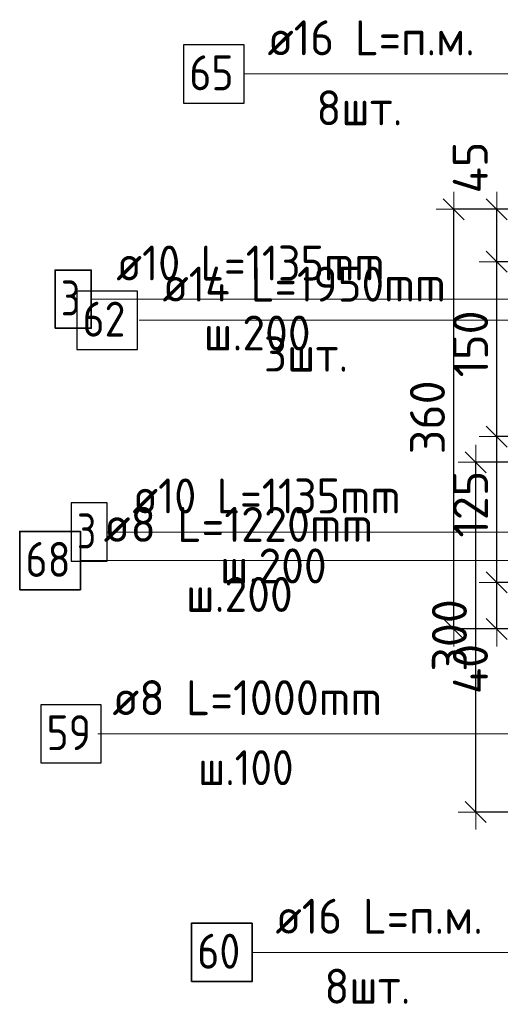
# Model space of a CAD drawing. Header units: metres. Extents: x -38 to 93, y -15 to 21.
# Tile 91 of 195: x 71.689 to 72.101, y 2.927 to 3.772. Entities that reach past the tile are written whole.
import ezdxf

# ---------------------------------------------------------------- set-up
doc = ezdxf.new("R2010")
doc.units = ezdxf.units.M
doc.header["$PDMODE"] = 65
for name, color, linetype, lineweight in [('XR$3$Арм.стержн. Арматура края', 96, 'Continuous', 35), ('XR$3$Арм.стержн. Доп. арматура', 180, 'Continuous', 35), ('XR$3$Арм.стержн. Хомут', 240, 'Continuous', 35), ('XR$3$Арм.стержн.горизонт. 1', 180, 'Continuous', 35), ('XR$3$Размерная линия (1)', 7, 'Continuous', 13), ('XR$5$Арм.стержн. Арматура края', 96, 'Continuous', 35), ('XR$5$Арм.стержн. Хомут', 240, 'Continuous', 35), ('XR$5$Арм.стержн.горизонт. 1', 180, 'Continuous', 35), ('XR$5$Размерная линия (1)', 7, 'Continuous', 13)]:
    doc.layers.add(name, color=color, linetype=linetype, lineweight=lineweight)
doc.styles.add('ISOCPEUR', font='txt')
doc.dimstyles.new('DIMSTYLE_12', dxfattribs={"dimtxt": 0.03, "dimasz": 0.03, "dimexe": 0, "dimexo": 0, "dimgap": 0.015, "dimtad": 2, "dimdec": 0, "dimlfac": 1000, "dimrnd": 1, "dimzin": 12, "dimdsep": 46, "dimtxsty": 'ISOCPEUR', "dimblk1": 'ALL_ML_STRICH', "dimblk2": 'ALL_ML_STRICH', "dimsah": 1, "dimcen": 0, "dimclrd": 7, "dimclre": 256, "dimclrt": 7, "dimadec": 0, "dimazin": 0, "dimtfac": 1, "dimtdec": 0, "dimtix": 1, "dimtmove": 2, "dimatfit": 3, "dimfxl": 0, "dimtzin": 0, "dimlwd": 0, "dimlwe": -3, "dimarcsym": 0})
doc.dimstyles.new('DIMSTYLE_18', dxfattribs={"dimtxt": 0.03, "dimasz": 0.03, "dimexe": 0, "dimexo": 0, "dimgap": 0.015, "dimtad": 2, "dimdec": 0, "dimlfac": 1000, "dimrnd": 5, "dimzin": 12, "dimdsep": 46, "dimtxsty": 'ISOCPEUR', "dimblk1": 'ALL_ML_STRICH', "dimblk2": 'ALL_ML_STRICH', "dimsah": 1, "dimcen": 0, "dimclrd": 7, "dimclre": 256, "dimclrt": 7, "dimadec": 0, "dimazin": 0, "dimtfac": 1, "dimtdec": 0, "dimtix": 1, "dimtmove": 2, "dimatfit": 3, "dimfxl": 0, "dimtvp": 1.2, "dimtzin": 0, "dimlwd": 0, "dimlwe": -3, "dimarcsym": 0})
doc.dimstyles.new('DIMSTYLE_19', dxfattribs={"dimtxt": 0.03, "dimasz": 0.03, "dimexe": 0, "dimexo": 0, "dimgap": 0.015, "dimtad": 2, "dimdec": 0, "dimlfac": 1000, "dimrnd": 5, "dimzin": 12, "dimdsep": 46, "dimtxsty": 'ISOCPEUR', "dimblk1": 'ALL_ML_STRICH', "dimblk2": 'ALL_ML_STRICH', "dimsah": 1, "dimcen": 0, "dimclrd": 7, "dimclre": 256, "dimclrt": 7, "dimadec": 0, "dimazin": 0, "dimtfac": 1, "dimtdec": 0, "dimtix": 1, "dimtmove": 2, "dimatfit": 3, "dimfxl": 0, "dimtzin": 0, "dimlwd": 0, "dimlwe": -3, "dimarcsym": 0})

# ---------------------------------------------------------------- blocks, each defined once
blk = doc.blocks.new('ALL_ML_STRICH')
at = {"color": 0, "linetype": 'ByBlock', "lineweight": -2}
for p, q in [((-0.3, -0.3), (0.3, 0.3)), ((0, -0.5), (0, 0.5)), ((-1, 0), (0.5, 0))]:
    blk.add_line(p, q, dxfattribs=at)
blk = doc.blocks.new('*D73')
at = {"layer": 'DEFPOINTS', "color": 7, "linetype": 'Continuous', "lineweight": 13, "transparency": 33554687}
for p in [(72.20018, 3.39197), (72.07983, 3.09197), (72.20014, 3.09197)]:
    blk.add_point(p, dxfattribs=at)
at = {"layer": 'XR$3$Размерная линия (1)', "color": 9, "linetype": 'Continuous', "lineweight": -2, "true_color": 0xc7c7c7, "transparency": 33554687}
for p, q in [((72.18018, 3.39197), (72.07983, 3.39197)), ((72.18014, 3.09197), (72.07983, 3.09197))]:
    blk.add_line(p, q, dxfattribs=at)
at = {"layer": 'XR$3$Размерная линия (1)', "color": 7, "linetype": 'Continuous', "lineweight": -2, "transparency": 33554687}
blk.add_line((72.07983, 3.09197), (72.07983, 3.39197), dxfattribs=at)
at = {"layer": 'XR$3$Размерная линия (1)', "color": 7, "linetype": 'Continuous', "lineweight": 13, "transparency": 33554687, "xscale": 0.03, "yscale": 0.03, "zscale": 0.03}
for p, rotation in [((72.07983, 3.39197), 90), ((72.07983, 3.09197), 270)]:
    blk.add_blockref('ALL_ML_STRICH', p, dxfattribs=dict(at, rotation=rotation))
at = {"layer": 'XR$3$Размерная линия (1)', "color": 7, "linetype": 'Continuous', "lineweight": 13, "transparency": 33554687, "insert": (72.05733, 3.24347), "char_height": 0.03, "width": 0.09, "attachment_point": 5, "rotation": 90, "style": 'ISOCPEUR'}
blk.add_mtext('\\A1;{300}', dxfattribs=at)
blk = doc.blocks.new('*D531')
at = {"layer": 'DEFPOINTS', "color": 7, "linetype": 'Continuous', "lineweight": 13, "transparency": 33554687}
for p in [(72.19573, 3.609), (72.06098, 3.249), (72.19573, 3.249)]:
    blk.add_point(p, dxfattribs=at)
at = {"layer": 'XR$5$Размерная линия (1)', "color": 9, "linetype": 'Continuous', "lineweight": -2, "true_color": 0xc7c7c7, "transparency": 33554687}
for p, q in [((72.17573, 3.609), (72.06098, 3.609)), ((72.17573, 3.249), (72.06098, 3.249))]:
    blk.add_line(p, q, dxfattribs=at)
at = {"layer": 'XR$5$Размерная линия (1)', "color": 7, "linetype": 'Continuous', "lineweight": -2, "transparency": 33554687}
blk.add_line((72.06098, 3.249), (72.06098, 3.609), dxfattribs=at)
at = {"layer": 'XR$5$Размерная линия (1)', "color": 7, "linetype": 'Continuous', "lineweight": 13, "transparency": 33554687, "xscale": 0.03, "yscale": 0.03, "zscale": 0.03}
for p, rotation in [((72.06098, 3.609), 90), ((72.06098, 3.249), 270)]:
    blk.add_blockref('ALL_ML_STRICH', p, dxfattribs=dict(at, rotation=rotation))
at = {"layer": 'XR$5$Размерная линия (1)', "color": 7, "linetype": 'Continuous', "lineweight": 13, "transparency": 33554687, "insert": (72.03848, 3.4305), "char_height": 0.03, "width": 0.09, "attachment_point": 5, "rotation": 90, "style": 'ISOCPEUR'}
blk.add_mtext('\\A1;{360}', dxfattribs=at)
blk = doc.blocks.new('*D630')
at = {"layer": 'DEFPOINTS', "color": 7, "linetype": 'Continuous', "lineweight": 13, "transparency": 33554687}
for p in [(72.18565, 3.289), (72.09793, 3.249), (72.14573, 3.249)]:
    blk.add_point(p, dxfattribs=at)
at = {"layer": 'XR$5$Размерная линия (1)', "color": 9, "linetype": 'Continuous', "lineweight": -2, "true_color": 0xc7c7c7, "transparency": 33554687}
for p, q in [((72.16565, 3.289), (72.09793, 3.289)), ((72.12573, 3.249), (72.09793, 3.249))]:
    blk.add_line(p, q, dxfattribs=at)
at = {"layer": 'XR$5$Размерная линия (1)', "color": 7, "linetype": 'Continuous', "lineweight": -2, "transparency": 33554687}
blk.add_line((72.09793, 3.249), (72.09793, 3.289), dxfattribs=at)
at = {"layer": 'XR$5$Размерная линия (1)', "color": 7, "linetype": 'Continuous', "lineweight": 13, "transparency": 33554687, "xscale": 0.03, "yscale": 0.03, "zscale": 0.03}
for p, rotation in [((72.09793, 3.289), 90), ((72.09793, 3.249), 270)]:
    blk.add_blockref('ALL_ML_STRICH', p, dxfattribs=dict(at, rotation=rotation))
at = {"layer": 'XR$5$Размерная линия (1)', "color": 7, "linetype": 'Continuous', "lineweight": 13, "transparency": 33554687, "insert": (72.07534, 3.21468), "char_height": 0.03, "width": 0.06, "attachment_point": 5, "rotation": 90, "style": 'ISOCPEUR'}
blk.add_mtext('\\A1;{40}', dxfattribs=at)
blk = doc.blocks.new('*D631')
at = {"layer": 'DEFPOINTS', "color": 7, "linetype": 'Continuous', "lineweight": 13, "transparency": 33554687}
for p in [(72.18565, 3.414), (72.09793, 3.289), (72.18565, 3.289)]:
    blk.add_point(p, dxfattribs=at)
at = {"layer": 'XR$5$Размерная линия (1)', "color": 9, "linetype": 'Continuous', "lineweight": -2, "true_color": 0xc7c7c7, "transparency": 33554687}
for p, q in [((72.16565, 3.414), (72.09793, 3.414)), ((72.16565, 3.289), (72.09793, 3.289))]:
    blk.add_line(p, q, dxfattribs=at)
at = {"layer": 'XR$5$Размерная линия (1)', "color": 7, "linetype": 'Continuous', "lineweight": -2, "transparency": 33554687}
blk.add_line((72.09793, 3.289), (72.09793, 3.414), dxfattribs=at)
at = {"layer": 'XR$5$Размерная линия (1)', "color": 7, "linetype": 'Continuous', "lineweight": 13, "transparency": 33554687, "xscale": 0.03, "yscale": 0.03, "zscale": 0.03}
for p, rotation in [((72.09793, 3.414), 90), ((72.09793, 3.289), 270)]:
    blk.add_blockref('ALL_ML_STRICH', p, dxfattribs=dict(at, rotation=rotation))
at = {"layer": 'XR$5$Размерная линия (1)', "color": 7, "linetype": 'Continuous', "lineweight": 13, "transparency": 33554687, "insert": (72.07543, 3.356), "char_height": 0.03, "width": 0.09, "attachment_point": 5, "rotation": 90, "style": 'ISOCPEUR'}
blk.add_mtext('\\A1;{125}', dxfattribs=at)
blk = doc.blocks.new('*D632')
at = {"layer": 'DEFPOINTS', "color": 7, "linetype": 'Continuous', "lineweight": 13, "transparency": 33554687}
for p in [(72.18577, 3.564), (72.09793, 3.414), (72.18565, 3.414)]:
    blk.add_point(p, dxfattribs=at)
at = {"layer": 'XR$5$Размерная линия (1)', "color": 9, "linetype": 'Continuous', "lineweight": -2, "true_color": 0xc7c7c7, "transparency": 33554687}
for p, q in [((72.16577, 3.564), (72.09793, 3.564)), ((72.16565, 3.414), (72.09793, 3.414))]:
    blk.add_line(p, q, dxfattribs=at)
at = {"layer": 'XR$5$Размерная линия (1)', "color": 7, "linetype": 'Continuous', "lineweight": -2, "transparency": 33554687}
blk.add_line((72.09793, 3.414), (72.09793, 3.564), dxfattribs=at)
at = {"layer": 'XR$5$Размерная линия (1)', "color": 7, "linetype": 'Continuous', "lineweight": 13, "transparency": 33554687, "xscale": 0.03, "yscale": 0.03, "zscale": 0.03}
for p, rotation in [((72.09793, 3.564), 90), ((72.09793, 3.414), 270)]:
    blk.add_blockref('ALL_ML_STRICH', p, dxfattribs=dict(at, rotation=rotation))
at = {"layer": 'XR$5$Размерная линия (1)', "color": 7, "linetype": 'Continuous', "lineweight": 13, "transparency": 33554687, "insert": (72.07543, 3.4935), "char_height": 0.03, "width": 0.09, "attachment_point": 5, "rotation": 90, "style": 'ISOCPEUR'}
blk.add_mtext('\\A1;{150}', dxfattribs=at)
blk = doc.blocks.new('*D633')
at = {"layer": 'DEFPOINTS', "color": 7, "linetype": 'Continuous', "lineweight": 13, "transparency": 33554687}
for p in [(72.14573, 3.609), (72.09793, 3.564), (72.18577, 3.564)]:
    blk.add_point(p, dxfattribs=at)
at = {"layer": 'XR$5$Размерная линия (1)', "color": 9, "linetype": 'Continuous', "lineweight": -2, "true_color": 0xc7c7c7, "transparency": 33554687}
for p, q in [((72.12573, 3.609), (72.09793, 3.609)), ((72.16577, 3.564), (72.09793, 3.564))]:
    blk.add_line(p, q, dxfattribs=at)
at = {"layer": 'XR$5$Размерная линия (1)', "color": 7, "linetype": 'Continuous', "lineweight": -2, "transparency": 33554687}
blk.add_line((72.09793, 3.564), (72.09793, 3.609), dxfattribs=at)
at = {"layer": 'XR$5$Размерная линия (1)', "color": 7, "linetype": 'Continuous', "lineweight": 13, "transparency": 33554687, "xscale": 0.03, "yscale": 0.03, "zscale": 0.03}
for p, rotation in [((72.09793, 3.609), 90), ((72.09793, 3.564), 270)]:
    blk.add_blockref('ALL_ML_STRICH', p, dxfattribs=dict(at, rotation=rotation))
at = {"layer": 'XR$5$Размерная линия (1)', "color": 7, "linetype": 'Continuous', "lineweight": 13, "transparency": 33554687, "insert": (72.07519, 3.64473), "char_height": 0.03, "width": 0.06, "attachment_point": 5, "rotation": 90, "style": 'ISOCPEUR'}
blk.add_mtext('\\A1;{45}', dxfattribs=at)

msp = doc.modelspace()

# ---------------------------------------------------------------- linework, layer by layer
at = {"layer": 'XR$3$Арм.стержн. Арматура края', "color": 7, "linetype": 'Continuous', "lineweight": 13, "transparency": 33554687}
for p, q in [((71.764, 3.33209), (72.074, 3.33209)), ((72.074, 3.33209), (72.23014, 3.33209))]:
    msp.add_line(p, q, dxfattribs=at)
at = {"layer": 'XR$3$Арм.стержн. Арматура края', "color": 7, "linetype": 'Continuous', "lineweight": 25, "transparency": 33554687}
msp.add_lwpolyline([(71.733, 3.30709), (71.764, 3.30709), (71.764, 3.35709), (71.733, 3.35709), (71.733, 3.30709)], dxfattribs=at)
at = {"layer": 'XR$3$Арм.стержн. Доп. арматура', "color": 7, "linetype": 'Continuous', "lineweight": 13, "transparency": 33554687}
msp.add_line((71.79127, 3.51374), (72.10727, 3.51374), dxfattribs=at)
at = {"layer": 'XR$3$Арм.стержн. Доп. арматура', "color": 7, "linetype": 'Continuous', "lineweight": 25, "transparency": 33554687}
msp.add_lwpolyline([(71.73777, 3.48874), (71.78977, 3.48874), (71.78977, 3.53874), (71.73777, 3.53874), (71.73777, 3.48874)], dxfattribs=at)
at = {"layer": 'XR$3$Арм.стержн. Хомут', "color": 7, "linetype": 'Continuous', "lineweight": 13, "transparency": 33554687}
for p, q in [((71.75587, 3.15909), (72.03887, 3.15909)), ((72.03887, 3.15909), (72.2291, 3.15909))]:
    msp.add_line(p, q, dxfattribs=at)
at = {"layer": 'XR$3$Арм.стержн. Хомут', "color": 7, "linetype": 'Continuous', "lineweight": 25, "transparency": 33554687}
msp.add_lwpolyline([(71.70687, 3.13409), (71.75887, 3.13409), (71.75887, 3.18409), (71.70687, 3.18409), (71.70687, 3.13409)], dxfattribs=at)
at = {"layer": 'XR$3$Арм.стержн.горизонт. 1', "color": 7, "linetype": 'Continuous', "lineweight": 13, "transparency": 33554687}
msp.add_line((71.88817, 2.97167), (72.11417, 2.97167), dxfattribs=at)
at = {"layer": 'XR$3$Арм.стержн.горизонт. 1', "color": 7, "linetype": 'Continuous', "lineweight": 35, "transparency": 33554687}
msp.add_lwpolyline([(71.83617, 2.94667), (71.88817, 2.94667), (71.88817, 2.99667), (71.83617, 2.99667), (71.83617, 2.94667)], dxfattribs=at)
at = {"layer": 'XR$5$Арм.стержн. Арматура края', "color": 7, "linetype": 'Continuous', "lineweight": 13, "transparency": 33554687}
for p, q in [((71.75022, 3.53184), (72.06022, 3.53184)), ((72.06022, 3.53184), (72.17077, 3.53184))]:
    msp.add_line(p, q, dxfattribs=at)
at = {"layer": 'XR$5$Арм.стержн. Арматура края', "color": 7, "linetype": 'Continuous', "lineweight": 35, "transparency": 33554687}
msp.add_lwpolyline([(71.71922, 3.50684), (71.75022, 3.50684), (71.75022, 3.55684), (71.71922, 3.55684), (71.71922, 3.50684)], dxfattribs=at)
at = {"layer": 'XR$5$Арм.стержн. Хомут', "color": 7, "linetype": 'Continuous', "lineweight": 13, "transparency": 33554687}
for p, q in [((71.74088, 3.30766), (72.03888, 3.30766)), ((72.03888, 3.30766), (72.17377, 3.30766))]:
    msp.add_line(p, q, dxfattribs=at)
at = {"layer": 'XR$5$Арм.стержн. Хомут', "color": 7, "linetype": 'Continuous', "lineweight": 35, "transparency": 33554687}
msp.add_lwpolyline([(71.68888, 3.28266), (71.74088, 3.28266), (71.74088, 3.33266), (71.68888, 3.33266), (71.68888, 3.28266)], dxfattribs=at)
at = {"layer": 'XR$5$Арм.стержн.горизонт. 1', "color": 7, "linetype": 'Continuous', "lineweight": 13, "transparency": 33554687}
msp.add_line((71.88132, 3.72498), (72.10732, 3.72498), dxfattribs=at)
at = {"layer": 'XR$5$Арм.стержн.горизонт. 1', "color": 7, "linetype": 'Continuous', "lineweight": 25, "transparency": 33554687}
msp.add_lwpolyline([(71.82932, 3.69998), (71.88132, 3.69998), (71.88132, 3.74998), (71.82932, 3.74998), (71.82932, 3.69998)], dxfattribs=at)

# ---------------------------------------------------------------- texts
at = {"layer": 'XR$3$Арм.стержн. Арматура края', "color": 7, "linetype": 'Continuous', "lineweight": 25, "transparency": 33554687, "char_height": 0.03, "attachment_point": 7, "style": 'ISOCPEUR'}
for s, insert, width in [('\\W0.92;ø10 L=1135mm ', (71.7855, 3.34809), 0.2806692), ('\\W0.78;3', (71.738, 3.31809), 0.0326407), ('\\W0.95;ш.200 ', (71.8605, 3.28809), 0.1311996)]:
    msp.add_mtext(s, dxfattribs=dict(at, insert=insert, width=width))
at = {"layer": 'XR$3$Арм.стержн. Доп. арматура', "color": 7, "linetype": 'Continuous', "lineweight": 25, "transparency": 33554687, "char_height": 0.03, "attachment_point": 7, "style": 'ISOCPEUR'}
for s, insert, width in [('\\W0.94;ø14 L=1950mm ', (71.81127, 3.52974), 0.2899763), ('\\W0.87;62', (71.74277, 3.49974), 0.0550812), ('\\W0.94;3шт. ', (71.89827, 3.46974), 0.1161286)]:
    msp.add_mtext(s, dxfattribs=dict(at, insert=insert, width=width))
at = {"layer": 'XR$3$Арм.стержн. Хомут', "color": 7, "linetype": 'Continuous', "lineweight": 25, "transparency": 33554687, "char_height": 0.03, "attachment_point": 7, "style": 'ISOCPEUR'}
for s, insert, width in [('\\W0.96;ø8 L=1000mm ', (71.76837, 3.17509), 0.2722217), ('\\W0.87;59', (71.71187, 3.14509), 0.0550812), ('\\W0.90;ш.100 ', (71.84187, 3.11509), 0.1244867)]:
    msp.add_mtext(s, dxfattribs=dict(at, insert=insert, width=width))
at = {"layer": 'XR$3$Арм.стержн.горизонт. 1', "color": 7, "linetype": 'Continuous', "lineweight": 25, "transparency": 33554687, "char_height": 0.03, "attachment_point": 7, "style": 'ISOCPEUR'}
for s, insert, width in [('\\W0.94;ø16 L=п.м.', (71.90817, 2.98767), 0.1999832), ('\\W0.87;60', (71.84117, 2.95767), 0.0550812), ('\\W0.94;8шт. ', (71.95017, 2.92767), 0.1161286)]:
    msp.add_mtext(s, dxfattribs=dict(at, insert=insert, width=width))
at = {"layer": 'XR$5$Арм.стержн. Арматура края', "color": 7, "linetype": 'Continuous', "lineweight": 25, "transparency": 33554687, "char_height": 0.03, "attachment_point": 7, "style": 'ISOCPEUR'}
for s, insert, width in [('\\W0.92;ø10 L=1135mm ', (71.77172, 3.54784), 0.2806692), ('\\W0.78;3', (71.72422, 3.51784), 0.0326407), ('\\W0.95;ш.200 ', (71.84672, 3.48784), 0.1311995)]:
    msp.add_mtext(s, dxfattribs=dict(at, insert=insert, width=width))
at = {"layer": 'XR$5$Арм.стержн. Хомут', "color": 7, "linetype": 'Continuous', "lineweight": 25, "transparency": 33554687, "char_height": 0.03, "attachment_point": 7, "style": 'ISOCPEUR'}
for s, insert, width in [('\\W0.96;ø8 L=1220mm ', (71.76088, 3.32366), 0.2722217), ('\\W0.87;68', (71.69388, 3.29366), 0.0550812), ('\\W0.95;ш.200 ', (71.83138, 3.26366), 0.1311995)]:
    msp.add_mtext(s, dxfattribs=dict(at, insert=insert, width=width))
at = {"layer": 'XR$5$Арм.стержн.горизонт. 1', "color": 7, "linetype": 'Continuous', "lineweight": 25, "transparency": 33554687, "char_height": 0.03, "attachment_point": 7, "style": 'ISOCPEUR'}
for s, insert, width in [('\\W0.94;ø16 L=п.м.', (71.90132, 3.74098), 0.1999832), ('\\W0.87;65', (71.83432, 3.71098), 0.0550812), ('\\W0.94;8шт. ', (71.94332, 3.68098), 0.1161286)]:
    msp.add_mtext(s, dxfattribs=dict(at, insert=insert, width=width))

# ---------------------------------------------------------------- dimensions: what is measured, and where the dimension line sits
at = {"layer": 'XR$3$Размерная линия (1)', "color": 7, "linetype": 'Continuous', "lineweight": 13, "transparency": 33554687}
dim = msp.add_linear_dim(base=(72.07983, 3.39197), p1=(72.18014, 3.09197), p2=(72.18018, 3.39197), angle=90, dimstyle='DIMSTYLE_12', override={"dimpost": '<>', "dimclrd": 7, "dimclre": 9, "dimclrt": 7, "dimlwd": 0, "dimlwe": 65533}, dxfattribs=at)
dim.commit()
dim.dimension.update_dxf_attribs({"geometry": '*D73', "text_midpoint": (72.05733, 3.24347), "dimtype": 160})
at = {"layer": 'XR$5$Размерная линия (1)', "color": 7, "linetype": 'Continuous', "lineweight": 13, "transparency": 33554687}
for base, p1, p2, dimstyle, picture, middle in [((72.09793, 3.609), (72.16577, 3.564), (72.12573, 3.609), 'DIMSTYLE_18', '*D633', (72.07519, 3.64473)), ((72.06098, 3.609), (72.17573, 3.249), (72.17573, 3.609), 'DIMSTYLE_19', '*D531', (72.03848, 3.4305)), ((72.09793, 3.564), (72.16565, 3.414), (72.16577, 3.564), 'DIMSTYLE_19', '*D632', (72.07543, 3.4935)), ((72.09793, 3.414), (72.16565, 3.289), (72.16565, 3.414), 'DIMSTYLE_19', '*D631', (72.07543, 3.356)), ((72.09793, 3.289), (72.12573, 3.249), (72.16565, 3.289), 'DIMSTYLE_18', '*D630', (72.07534, 3.21468))]:
    dim = msp.add_linear_dim(base=base, p1=p1, p2=p2, angle=90, dimstyle=dimstyle, override={"dimpost": '<>', "dimclrd": 7, "dimclre": 9, "dimclrt": 7, "dimlwd": 0, "dimlwe": 65533}, dxfattribs=at)
    dim.commit()
    dim.dimension.update_dxf_attribs({"geometry": picture, "text_midpoint": middle, "dimtype": 160})

doc.saveas('drawing.dxf')
